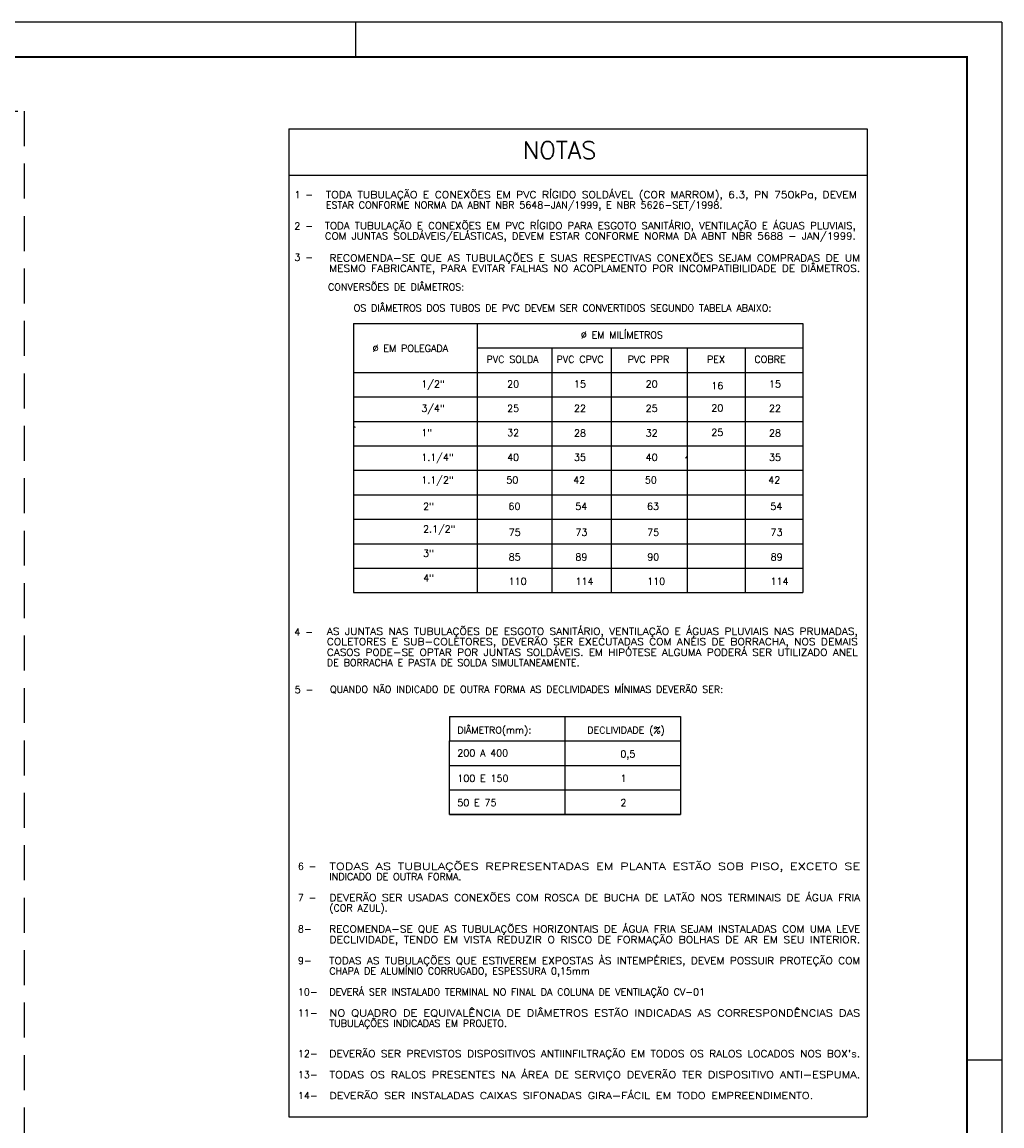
# Model space of a CAD drawing. Header units: millimetres. Extents: x -15 to 153, y -141 to 37.
# Tile 15 of 98: x 40 to 69, y -113 to -82. Entities that reach past the tile are written whole.
import ezdxf
from ezdxf.enums import TextEntityAlignment as Align

# ---------------------------------------------------------------- set-up
doc = ezdxf.new("R2010")
doc.units = ezdxf.units.MM
doc.header["$MEASUREMENT"] = 0
doc.linetypes.add('DASHDOT', pattern=[25.4, 12.7, -6.35, 0, -6.35])
doc.linetypes.add('HIDDEN', pattern=[0.375, 0.25, -0.125])
doc.layers.get('0').update_dxf_attribs({"color": 5, "lineweight": 20})
for name, color, linetype in [('aguapluvial', 6, 'DASHDOT'), ('HACHURA', 8, 'Continuous'), ('LEGENDA', 8, 'Continuous'), ('XX-CARIMBO', 9, 'Continuous'), ('XX-FOLHA', 253, 'Continuous')]:
    doc.layers.add(name, color=color, linetype=linetype)
doc.styles.add('1204', font='SIMPLEX', dxfattribs={"height": 3})
doc.styles.add('R-80-RS', font='ROMANS.shx', dxfattribs={"height": 2})
doc.styles.add('ROMACENT', font='simplex.shx', dxfattribs={"width": 0.9})

# ---------------------------------------------------------------- blocks, each defined once
blk = doc.blocks.new('Aprovacao A-1_SC')
at = {"layer": 'XX-CARIMBO', "ltscale": 0.5}
for q in [(0, 594), (840, 0)]:
    blk.add_line((840, 594), q, dxfattribs=at)
at = {"layer": 'XX-FOLHA', "ltscale": 0.5}
blk.add_line((655, 594), (655, 584), dxfattribs=at)
blk.add_line((655, 594), (655, 584), dxfattribs=at)
at = {"layer": 'XX-FOLHA'}
for p, q in [((840, 594), (830, 594)), ((840, 297), (830, 297))]:
    blk.add_line(p, q, dxfattribs=at)
at = {"layer": 'XX-FOLHA', "ltscale": 0.5, "const_width": 0.5}
blk.add_lwpolyline([(25, 584), (25, 10), (830, 10), (830, 584), (25, 584)], dxfattribs=at)
blk = doc.blocks.new('A$C24764B2C')
at = {"layer": 'LEGENDA'}
for p, q in [((0, 2765.2), (0, 1316.5)), ((0, 2765.2), (1654.9, 2765.2)), ((1654.9, 2765.2), (1654.9, -60.9)), ((0, 2632.9), (1654.9, 2632.9)), ((184.9, 2208.5), (184.9, 1438.5)), ((184.9, 2208.5), (1471.2, 2208.5)), ((538.4, 2208.5), (538.4, 1438.5)), ((1471.2, 2208.5), (1471.2, 1438.5)), ((538.4, 2138.5), (1471.2, 2138.5)), ((752.6, 2138.5), (752.6, 1438.5)), ((922.1, 2138.5), (922.1, 1438.5)), ((1139.9, 2138.5), (1139.9, 1438.5)), ((1305.6, 2138.5), (1305.6, 1438.5)), ((184.9, 2068.5), (1471.2, 2068.5)), ((184.9, 1998.5), (1471.2, 1998.5)), ((184.9, 1928.5), (1471.2, 1928.5)), ((184.9, 1858.5), (1471.2, 1858.5)), ((184.9, 1788.5), (1471.2, 1788.5)), ((184.9, 1718.5), (1471.2, 1718.5)), ((184.9, 1648.5), (1471.2, 1648.5)), ((184.9, 1578.5), (1471.2, 1578.5)), ((184.9, 1508.5), (1471.2, 1508.5)), ((184.9, 1438.5), (1471.2, 1438.5)), ((0, 1316.5), (0, -60.9)), ((459.6, 1084.6), (1120.5, 1084.6)), ((459.6, 1084.6), (459.6, 1014.4)), ((790, 1084.6), (790, 803.8)), ((1120.5, 1084.6), (1120.5, 1014.4)), ((459.6, 944.2), (1120.5, 944.2)), ((459.6, 874), (1120.5, 874)), ((459.6, 803.8), (1120.5, 803.8)), ((0, -60.9), (1654.9, -60.9))]:
    blk.add_line(p, q, dxfattribs=at)
blk.add_lwpolyline([(459.6, 1014.4), (1120.5, 1014.4), (1120.5, 803.8), (459.6, 803.8)], close=True, dxfattribs=at)
for centre, start, end in [((189.9, 1916.4), 180, 270), ((1134.9, 1828.7), 270, 0)]:
    blk.add_arc(centre, 5, start, end, dxfattribs=at)
for s, height, style, p in [('NOTAS', 50, '1204', (669.7, 2679.4)), ('1 -', 20, 'R-80-RS', (15.6, 2567.3)), ('ESTAR CONFORME NORMA DA ABNT NBR 5648-JAN/1999, E NBR 5626-SET/1998.', 20, 'R-80-RS', (105.6, 2537.3)), ('2 -', 20, 'R-80-RS', (15.6, 2477.3)), ('3 -', 20, 'R-80-RS', (15.6, 2387.3)), ('CONVERSÕES DE DIÂMETROS:', 20, 'ROMACENT', (111.7, 2303.2)), ('OS DIÂMETROS DOS TUBOS DE PVC DEVEM SER CONVERTIDOS SEGUNDO TABELA ABAIXO:', 20, 'ROMACENT', (185.4, 2243.2)), ('%%C EM MILÍMETROS', 20, 'ROMACENT', (835.6, 2165.6)), ('%%C EM POLEGADA', 20, 'ROMACENT', (239.5, 2127.3)), ('PVC SOLDA', 20, 'ROMACENT', (565.6, 2096.3)), ('PVC CPVC', 20, 'ROMACENT', (766.1, 2096.3)), ('PVC PPR', 20, 'ROMACENT', (969.6, 2096.1)), ('PEX', 20, 'ROMACENT', (1196.6, 2096.1)), ('COBRE', 20, 'ROMACENT', (1332.6, 2096.1)), ('1/2" ', 20, 'ROMACENT', (379.1, 2025.8)), ('20', 20, 'ROMACENT', (624.7, 2025.8)), ('15', 20, 'ROMACENT', (815.8, 2025.6)), ('20', 20, 'ROMACENT', (1021.2, 2025.6)), ('16', 20, 'ROMACENT', (1209.2, 2020.6)), ('15', 20, 'ROMACENT', (1374.3, 2025.6)), ('3/4" ', 20, 'ROMACENT', (379.1, 1955.8)), ('25', 20, 'ROMACENT', (624.7, 1955.8)), ('22', 20, 'ROMACENT', (815.8, 1955.6)), ('25', 20, 'ROMACENT', (1021.2, 1955.6)), ('20', 20, 'ROMACENT', (1209.2, 1957.1)), ('22', 20, 'ROMACENT', (1374.3, 1955.6)), ('1" ', 20, 'ROMACENT', (379.1, 1885.8)), ('32', 20, 'ROMACENT', (624.7, 1885.8)), ('28', 20, 'ROMACENT', (815.8, 1885.6)), ('32', 20, 'ROMACENT', (1021.2, 1885.6)), ('25', 20, 'ROMACENT', (1209.2, 1887.1)), ('28', 20, 'ROMACENT', (1374.3, 1885.6)), ('1.1/4" ', 20, 'ROMACENT', (379.1, 1815.8)), ('40', 20, 'ROMACENT', (624.6, 1815.8)), ('35', 20, 'ROMACENT', (815.7, 1815.6)), ('40', 20, 'ROMACENT', (1021.1, 1815.6)), ('35', 20, 'ROMACENT', (1374.2, 1815.6)), ('1.1/2" ', 20, 'ROMACENT', (379.1, 1750.8)), ('50', 20, 'ROMACENT', (622.4, 1750.8)), ('42', 20, 'ROMACENT', (813.5, 1750.6)), ('50', 20, 'ROMACENT', (1018.9, 1750.6)), ('42', 20, 'ROMACENT', (1372, 1750.6)), ('2" ', 20, 'ROMACENT', (384.1, 1675.8)), ('60', 20, 'ROMACENT', (628.5, 1675.8)), ('54', 20, 'ROMACENT', (819.7, 1675.6)), ('63', 20, 'ROMACENT', (1025, 1675.6)), ('54', 20, 'ROMACENT', (1378.2, 1675.6)), ('2.1/2" ', 20, 'ROMACENT', (384.1, 1610.8)), ('75', 20, 'ROMACENT', (629.1, 1600.8)), ('73', 20, 'ROMACENT', (820.2, 1600.6)), ('75', 20, 'ROMACENT', (1025.6, 1600.6)), ('73', 20, 'ROMACENT', (1378.7, 1600.6)), ('3" ', 20, 'ROMACENT', (384.1, 1540.8)), ('85', 20, 'ROMACENT', (629.1, 1530.8)), ('89', 20, 'ROMACENT', (820.2, 1530.6)), ('90', 20, 'ROMACENT', (1025.6, 1530.6)), ('89', 20, 'ROMACENT', (1378.7, 1530.6)), ('4" ', 20, 'ROMACENT', (384.1, 1470.8)), ('110', 20, 'ROMACENT', (629.1, 1460.8)), ('114', 20, 'ROMACENT', (820.2, 1460.6)), ('110', 20, 'ROMACENT', (1025.6, 1460.6)), ('114', 20, 'ROMACENT', (1378.7, 1460.6)), ('4 -', 20, 'R-80-RS', (15.6, 1316.2)), ('DE BORRACHA E PASTA DE SOLDA SIMULTANEAMENTE.', 20, 'R-80-RS', (108.6, 1228)), ('5 -', 20, 'R-80-RS', (16.7, 1151.3)), ('QUANDO NÃO INDICADO DE OUTRA FORMA AS DECLIVIDADES MÍNIMAS DEVERÃO SER:', 20, 'R-80-RS', (117.6, 1151.8)), ('DIÂMETRO(mm):', 20, 'ROMACENT', (481.9, 1035.1)), ('DECLIVIDADE (%)', 20, 'ROMACENT', (853.9, 1035.1)), ('200 A 400', 20, 'ROMACENT', (481.9, 969.6)), ('0,5', 20, 'ROMACENT', (949, 967.1)), ('100 E 150', 20, 'ROMACENT', (481.9, 897.6)), ('1', 20, 'ROMACENT', (949, 897.6)), ('50 E 75', 20, 'ROMACENT', (481.9, 827.4)), ('2', 20, 'ROMACENT', (949, 827.4)), ('6 -', 20, 'R-80-RS', (25.6, 646)), ('INDICADO DE OUTRA FORMA.', 20, 'R-80-RS', (115.6, 616)), ('7 -', 20, 'R-80-RS', (25.6, 556)), ('(COR AZUL).', 20, 'R-80-RS', (115.6, 526)), ('8-', 20, 'R-80-RS', (25.6, 466)), ('9-', 20, 'R-80-RS', (25.6, 376)), ('CHAPA DE ALUMÍNIO CORRUGADO, ESPESSURA 0,15mm', 20, 'R-80-RS', (115.6, 346)), ('10-', 20, 'R-80-RS', (25.6, 286)), ('DEVERÁ SER INSTALADO TERMINAL NO FINAL DA COLUNA DE VENTILAÇÃO CV-01', 20, 'R-80-RS', (115.6, 286)), ('11-', 20, 'R-80-RS', (25.6, 226)), ('TUBULAÇÕES INDICADAS EM PROJETO.', 20, 'R-80-RS', (115.6, 196)), ('12-', 20, 'R-80-RS', (25.6, 110)), ('13-', 20, 'R-80-RS', (25.6, 50)), ('14-', 20, 'R-80-RS', (25.6, -10))]:
    blk.add_text(s, height=height, dxfattribs=dict(at, style=style)).set_placement(p)
at = {"layer": 'LEGENDA', "style": 'R-80-RS'}
for s, width, p, p2 in [('TODA TUBULAÇÃO E CONEXÕES EM PVC RÍGIDO SOLDÁVEL (COR MARROM), 6.3, PN 750kPa, DEVEM', 0.98155, (105.6, 2567.3), (1625.6, 2567.3)), ('TODA TUBULAÇÃO E CONEXÕES EM PVC RÍGIDO PARA ESGOTO SANITÁRIO, VENTILAÇÃO E ÁGUAS PLUVIAIS,', 0.914613, (102.7, 2478.3), (1622.7, 2478.3)), ('COM JUNTAS SOLDÁVEIS/ELÁSTICAS, DEVEM ESTAR CONFORME NORMA DA ABNT NBR 5688 - JAN/1999.', 0.926829, (102.7, 2448.3), (1622.7, 2448.3)), ('RECOMENDA-SE QUE AS TUBULAÇÕES E SUAS RESPECTIVAS CONEXÕES SEJAM COMPRADAS DE UM', 0.982759, (115.6, 2386), (1635.6, 2386)), ('MESMO FABRICANTE, PARA EVITAR FALHAS NO ACOPLAMENTO POR INCOMPATIBILIDADE DE DIÂMETROS.', 0.953405, (115.6, 2356), (1635.6, 2356)), ('AS JUNTAS NAS TUBULAÇÕES DE ESGOTO SANITÁRIO, VENTILAÇÃO E ÁGUAS PLUVIAIS NAS PRUMADAS,', 0.946058, (108.6, 1318), (1628.6, 1318)), ('COLETORES E SUB-COLETORES, DEVERÃO SER EXECUTADAS COM ANÉIS DE BORRACHA, NOS DEMAIS', 0.970213, (108.6, 1288), (1628.6, 1288)), ('CASOS PODE-SE OPTAR POR JUNTAS SOLDÁVEIS. EM HIPÓTESE ALGUMA PODERÁ SER UTILIZADO ANEL', 0.946058, (108.6, 1258), (1628.6, 1258)), ('TODAS AS TUBULAÇÕES REPRESENTADAS EM PLANTA ESTÃO SOB PISO, EXCETO SE', 1.168375, (115.6, 646), (1635.6, 646)), ('DEVERÃO SER USADAS CONEXÕES COM ROSCA DE BUCHA DE LATÃO NOS TERMINAIS DE ÁGUA FRIA', 0.973171, (115.6, 556), (1635.6, 556)), ('RECOMENDA-SE QUE AS TUBULAÇÕES HORIZONTAIS DE ÁGUA FRIA SEJAM INSTALADAS COM UMA LEVE', 0.94382, (115.6, 466), (1635.6, 466)), ('DECLIVIDADE, TENDO EM VISTA REDUZIR O RISCO DE FORMAÇÃO BOLHAS DE AR EM SEU INTERIOR.', 0.987624, (115.6, 436), (1635.6, 436)), ('TODAS AS TUBULAÇÕES QUE ESTIVEREM EXPOSTAS ÀS INTEMPÉRIES, DEVEM POSSUIR PROTEÇÃO COM', 0.959135, (115.6, 376), (1635.6, 376)), ('NO QUADRO DE EQUIVALÊNCIA DE DIÂMETROS ESTÃO INDICADAS AS CORRESPONDÊNCIAS DAS', 1.044503, (115.6, 226), (1635.6, 226)), ("DEVERÃO SER PREVISTOS DISPOSITIVOS ANTIINFILTRAÇÃO EM TODOS OS RALOS LOCADOS NOS BOX's.", 0.967859, (115.6, 110), (1635.6, 110)), ('TODAS OS RALOS PRESENTES NA ÁREA DE SERVIÇO DEVERÃO TER DISPOSITIVO ANTI-ESPUMA.', 1.029677, (115.6, 50), (1635.6, 50)), ('DEVERÃO SER INSTALADAS CAIXAS SIFONADAS GIRA-FÁCIL EM TODO EMPREENDIMENTO.', 1.019128, (115.6, -10), (1500.6, -10))]:
    blk.add_text(s, height=20, dxfattribs=dict(at, width=width)).set_placement(p, p2, align=Align.FIT)

msp = doc.modelspace()

# ---------------------------------------------------------------- linework, layer by layer
at = {"layer": 'HACHURA', "linetype": 'HIDDEN', "ltscale": 4}
msp.add_lwpolyline([(-5.653, -84.31), (40.526, -84.31), (40.526, -115.149), (-5.653, -115.149)], close=True, dxfattribs=at)

# ---------------------------------------------------------------- block references
at = {"xscale": 0.1, "yscale": 0.1, "zscale": 0.1}
msp.add_blockref('Aprovacao A-1_SC', (-15.483, -141.16), dxfattribs=at)
at = {"layer": 'aguapluvial', "xscale": 0.01, "yscale": 0.01, "zscale": 0.01}
msp.add_blockref('A$C24764B2C', (48.107, -112.467), dxfattribs=at)

doc.saveas('drawing.dxf')
